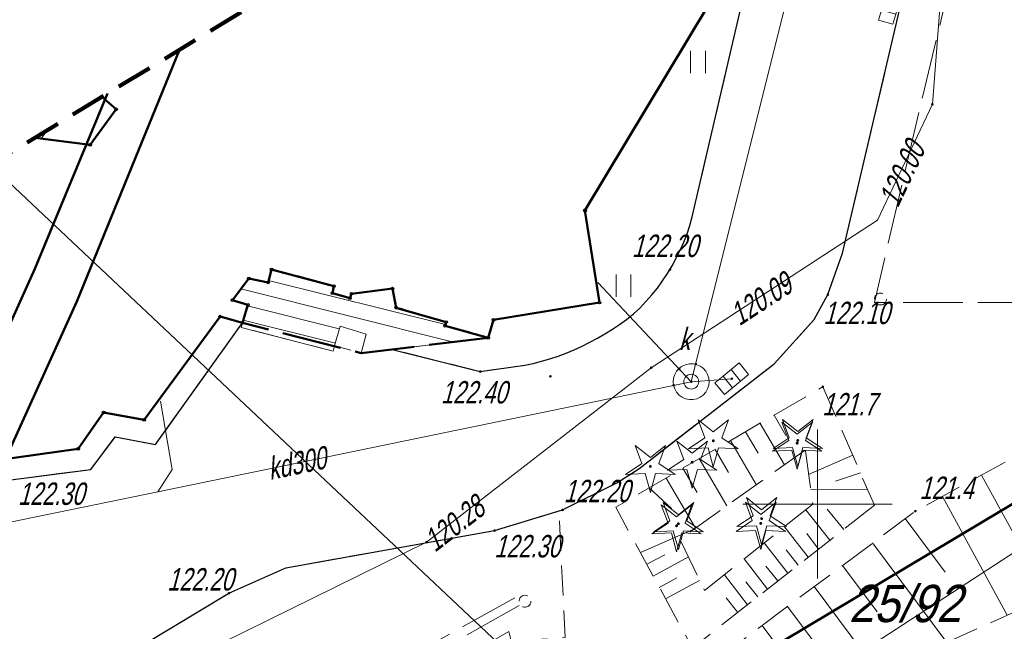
# Model space of a CAD drawing. Extents: x 7463256 to 7464485, y 5957341 to 5958260.
# Tile 212 of 256: x 7464073 to 7464106, y 5957896 to 5957916. Entities that reach past the tile are written whole.
import ezdxf
from ezdxf import colors
from ezdxf.entities.mleader import LeaderData, LeaderLine
from ezdxf.enums import TextEntityAlignment as Align
from ezdxf.math import Vec2, Vec3

# ---------------------------------------------------------------- set-up
doc = ezdxf.new("R2010")
doc.units = 0
doc.header["$MEASUREMENT"] = 0
for name, pattern in [('1.5_0.5', [2, 1.5, -0.5]), ('4', [1.8, 1.2, -0.6]), ('l219_500', [0]), ('mz1.0_0.5', [1.5, 1, -0.5]), ('mz1.25_0.5', [1.75, 1.25, -0.5]), ('mz2.0_0.5', [2.5, 2, -0.5])]:
    doc.linetypes.add(name, pattern=pattern)
doc.layers.get('0').update_dxf_attribs({"color": 2, "linetype": 'CONTINUOUS', "lineweight": 5})
for name, color, linetype in [('000 Inne (niezydentyfikowane)', 7, 'CONTINUOUS'), ('203-Punkt załamania granicy działki nie stabilizowany', 7, 'CONTINUOUS'), ('211-Nr działki', 7, 'CONTINUOUS'), ('219-Linia granicy', 7, 'CONTINUOUS'), ('312-Budynek (powierzchnia)', 7, 'CONTINUOUS'), ('352-schody (powierzchnia)', 7, 'CONTINUOUS'), ('chodnik (powierzchnia)', 7, 'CONTINUOUS'), ('drzewo iglaste (punkt)', 7, 'CONTINUOUS'), ('jezdnia (powierzchnia)', 7, 'CONTINUOUS'), ('komora podziemna - przewód kanalizacyjny (powierzchnia)', 7, 'CONTINUOUS'), ('kratka ściekowa (punkt)', 7, 'CONTINUOUS'), ('krawężnik (linia)', 7, 'CONTINUOUS'), ('nawis - blok budynku (powierzchnia)', 7, 'CONTINUOUS'), ('Obszar opracowania', 7, 'CONTINUOUS'), ('przewód elektroenergetyczny (linia)', 7, 'CONTINUOUS'), ('przewód elektroenergetyczny - projektowany lub w budowie (linia) - ob. projektowany', 7, 'CONTINUOUS'), ('przewód kanalizacyjny (linia)', 7, 'CONTINUOUS'), ('przewód kanalizacyjny (linia)-Atr1', 7, 'CONTINUOUS'), ('przewód wodociągowy (linia)', 7, 'CONTINUOUS'), ('Punkt budynku', 7, 'CONTINUOUS'), ('punkt o określonej wysokości (sieć kanalizacyjna)', 7, 'CONTINUOUS'), ('punkt o określonej wysokości (sieć wodociągowa)', 7, 'CONTINUOUS'), ('punkt o określonej wysokości (sieć wodociągowa)-Atr2', 7, 'CONTINUOUS'), ('punkt wysokościowy naturalny', 7, 'CONTINUOUS'), ('punkt wysokościowy naturalny-Atr2', 7, 'CONTINUOUS'), ('punkt wysokościowy sztuczny', 7, 'CONTINUOUS'), ('punkt wysokościowy sztuczny-Atr2', 7, 'CONTINUOUS'), ('skarpa nieumocniona (powierzchnia)', 7, 'CONTINUOUS'), ('trawnik (powierzchnia)', 7, 'CONTINUOUS'), ('trawnik (powierzchnia) - symbol', 7, 'CONTINUOUS'), ('urządzenie techniczne projektowane lub w budowie (sieć elektroenergetyczna) - punkt - ob. projektowany', 7, 'CONTINUOUS'), ('Wstawianie ramki sekcyjnej z opisem', 7, 'CONTINUOUS'), ('właz okrągły - siec kanalizacyjna (punkt)', 7, 'CONTINUOUS'), ('właz okrągły - siec kanalizacyjna (punkt)-Atr17', 7, 'CONTINUOUS')]:
    doc.layers.add(name, color=color, linetype=linetype)
doc.layers.add('OBMBS-21-18876-opis proj', color=1, linetype='CONTINUOUS', lineweight=18)
doc.styles.get("Standard").update_dxf_attribs({"font": 'txt', "width": 0.75})

# ---------------------------------------------------------------- blocks, each defined once
blk = doc.blocks.new('PW02')
at = {"linetype": 'Continuous', "lineweight": 13}
h = blk.add_hatch(color=0, dxfattribs=at)
edge = h.paths.add_edge_path()
edge.add_arc((0, 0), 0.045, 0, 360)
blk = doc.blocks.new('PW01')
at = {"linetype": 'Continuous', "lineweight": 13}
h = blk.add_hatch(color=0, dxfattribs=at)
edge = h.paths.add_edge_path()
edge.add_arc((0, 0), 0.045, 0, 360)
blk = doc.blocks.new('OP011')
at = {"linetype": 'Continuous', "lineweight": 13}
h = blk.add_hatch(color=0, dxfattribs=at)
edge = h.paths.add_edge_path()
edge.add_arc((0, 0), 0.05, 0, 360)
at = {"color": 0, "linetype": 'Continuous', "lineweight": 13}
for p, q in [((-0.283, 0.093), (-0.512, 0.706)), ((-0.512, 0.706), (0, 0.299)), ((0, 0.299), (0.512, 0.706)), ((0.512, 0.706), (0.283, 0.093)), ((-0.828, -0.268), (-0.283, 0.093)), ((0.283, 0.093), (0.828, -0.268)), ((-0.175, -0.24), (-0.828, -0.268)), ((0, -0.87), (-0.175, -0.24)), ((0.175, -0.24), (0, -0.87)), ((0.828, -0.268), (0.175, -0.24))]:
    blk.add_line(p, q, dxfattribs=at)
blk = doc.blocks.new('US22')
at = {"color": 0, "linetype": 'Continuous', "lineweight": 13}
blk.add_circle((0, 0), 0.25, dxfattribs=at)
blk = doc.blocks.new('US05')
at = {"color": 0, "linetype": 'Continuous', "lineweight": 13}
for p, q in [((-0.525, -0.25), (-0.525, 0.25)), ((-0.525, 0.25), (-0.175, 0.25)), ((-0.175, -0.25), (-0.175, 0.25)), ((-0.175, 0.25), (0.175, 0.25)), ((0.175, -0.25), (0.175, 0.25)), ((0.175, 0.25), (0.525, 0.25)), ((0.525, -0.25), (0.525, 0.25)), ((-0.525, -0.25), (-0.175, -0.25)), ((-0.175, -0.25), (0.175, -0.25)), ((0.175, -0.25), (0.525, -0.25))]:
    blk.add_line(p, q, dxfattribs=at)
blk = doc.blocks.new('TU04')
at = {"color": 0, "linetype": 'Continuous', "lineweight": 13}
for p, q in [((0, 0), (0, 0.75)), ((0.5, 0), (0.5, 0.75))]:
    blk.add_line(p, q, dxfattribs=at)
blk = doc.blocks.new('US01P')
at = {"color": 0, "linetype": 'Continuous', "lineweight": 13}
for points in [[(0.082, 0.181), (0.072, 0.186), (0.034, 0.197), (-0.006, 0.2), (-0.046, 0.194), (-0.084, 0.182), (-0.118, 0.161), (-0.148, 0.135), (-0.172, 0.103), (-0.189, 0.066), (-0.198, 0.028), (-0.2, -0.001)], [(-0.082, -0.182), (-0.061, -0.191), (-0.022, -0.199), (0.018, -0.199), (0.057, -0.192), (0.094, -0.177), (0.127, -0.155), (0.155, -0.126), (0.177, -0.093), (0.192, -0.056), (0.199, -0.016), (0.2, 0)]]:
    blk.add_lwpolyline(points, dxfattribs=at)
blk = doc.blocks.new('203')
at = {"linetype": 'Continuous', "lineweight": 0}
h = blk.add_hatch(color=0, dxfattribs=at)
edge = h.paths.add_edge_path()
edge.add_arc((0, 0), 0.045, 0, 360)
blk = doc.blocks.new('PUNKTBUD')
at = {"color": 0}
blk.add_circle((0, 0), 0.045, dxfattribs=at)

msp = doc.modelspace()

# ---------------------------------------------------------------- linework, layer by layer
at = {"layer": '000 Inne (niezydentyfikowane)', "color": 7, "linetype": 'Continuous', "lineweight": 13}
for p, q in [((7464098.55, 5957902.98), (7464098.94, 5957902.3)), ((7464098.08, 5957902.7), (7464098.89, 5957901.31)), ((7464097.59, 5957902.42), (7464098.01, 5957901.7)), ((7464097.09, 5957902.13), (7464097.95, 5957900.65)), ((7464096.57, 5957901.83), (7464097.02, 5957901.06)), ((7464101.18, 5957901.64), (7464099.7, 5957900.99)), ((7464096.04, 5957901.52), (7464096.96, 5957899.94)), ((7464095.49, 5957901.2), (7464095.97, 5957900.39)), ((7464101.44, 5957901.04), (7464100.61, 5957900.77)), ((7464105.5, 5957900.97), (7464106.61, 5957898.93)), ((7464094.93, 5957900.87), (7464095.91, 5957899.19)), ((7464094.36, 5957900.54), (7464095.11, 5957899.85)), ((7464101.68, 5957900.49), (7464099.77, 5957900.5)), ((7464104.19, 5957900.25), (7464106.36, 5957896.27)), ((7464100.42, 5957898.79), (7464099.61, 5957899.81)), ((7464100.88, 5957899.15), (7464100.33, 5957899.83)), ((7464102.94, 5957899.51), (7464104.28, 5957897.72)), ((7464094.07, 5957898.37), (7464095.86, 5957899.16)), ((7464099.69, 5957898.22), (7464098.89, 5957899.24)), ((7464100.04, 5957898.49), (7464099.64, 5957899.01)), ((7464099.01, 5957897.68), (7464098.21, 5957898.7)), ((7464101.85, 5957898.7), (7464104.34, 5957895.36)), ((7464094.28, 5957897.98), (7464094.88, 5957898.3)), ((7464099.35, 5957897.95), (7464098.95, 5957898.46)), ((7464094.5, 5957897.58), (7464095.68, 5957898.23)), ((7464098.33, 5957897.15), (7464097.54, 5957898.16)), ((7464100.84, 5957897.94), (7464102, 5957896.38)), ((7464097.66, 5957896.62), (7464096.88, 5957897.63)), ((7464098.67, 5957897.42), (7464098.27, 5957897.92)), ((7464094.7, 5957897.2), (7464095.29, 5957897.52)), ((7464094.91, 5957896.82), (7464096.05, 5957897.44)), ((7464098, 5957896.89), (7464097.6, 5957897.39)), ((7464099.89, 5957897.23), (7464102.06, 5957894.32)), ((7464097.33, 5957896.36), (7464096.94, 5957896.86)), ((7464099, 5957896.56), (7464100.02, 5957895.19)), ((7464098.15, 5957895.93), (7464100.08, 5957893.36))]:
    msp.add_line(p, q, dxfattribs=at)
at = {"layer": '219-Linia granicy', "color": 3, "linetype": 'l219_500', "lineweight": 50, "flags": 128}
for points in [[(7464078.618, 5957915.228), (7464075.18, 5957906.79)], [(7464076.212, 5957913.76), (7464073.77, 5957907.88)], [(7464073.77, 5957907.88), (7464065.27, 5957889.01)], [(7464075.18, 5957906.79), (7464066.83, 5957888.36)]]:
    msp.add_lwpolyline(points, dxfattribs=at)
at = {"layer": '312-Budynek (powierzchnia)', "color": 7, "linetype": 'Continuous', "lineweight": 50, "flags": 128}
for points in [[(7464097.05, 5957917.91), (7464092.21, 5957909.84)], [(7464076.5, 5957913.23), (7464076.024, 5957913.645)], [(7464075.63, 5957912.04), (7464076.5, 5957913.23)], [(7464073.785, 5957912.28), (7464075.63, 5957912.04)], [(7464092.21, 5957909.84), (7464092.7, 5957906.75)], [(7464081.71, 5957907.86), (7464081.59, 5957907.43)], [(7464083.79, 5957907.3), (7464081.71, 5957907.86)], [(7464080.94, 5957907.56), (7464080.4, 5957906.83)], [(7464081.59, 5957907.43), (7464080.94, 5957907.56)], [(7464083.75, 5957907.07), (7464083.79, 5957907.3)], [(7464085.76, 5957907.22), (7464084.39, 5957907.05)], [(7464085.88, 5957906.58), (7464085.76, 5957907.22)], [(7464084.33, 5957906.9), (7464083.75, 5957907.07)], [(7464084.39, 5957907.05), (7464084.33, 5957906.9)], [(7464080.4, 5957906.83), (7464080.91, 5957906.68)], [(7464080.91, 5957906.68), (7464080.73, 5957906.07)], [(7464087.56, 5957906.1), (7464085.88, 5957906.58)], [(7464092.7, 5957906.75), (7464089.14, 5957906.17)], [(7464079.98, 5957906.28), (7464077.44, 5957902.82)], [(7464080.73, 5957906.07), (7464079.98, 5957906.28)], [(7464087.52, 5957905.97), (7464087.56, 5957906.1)], [(7464088.97, 5957905.57), (7464087.52, 5957905.97)], [(7464089.14, 5957906.17), (7464088.97, 5957905.57)], [(7464076.08, 5957903.07), (7464075.23, 5957901.85)], [(7464077.44, 5957902.82), (7464076.08, 5957903.07)], [(7464075.23, 5957901.85), (7464072.51, 5957901.47)]]:
    msp.add_lwpolyline(points, dxfattribs=at)
at = {"layer": '352-schody (powierzchnia)', "color": 7, "linetype": 'Continuous', "lineweight": 18, "flags": 128}
for points in [[(7464073.99, 5957912.25), (7464073.78, 5957912.28), (7464074.19, 5957912.52)], [(7464073.99, 5957912.25), (7464073.78, 5957912.28), (7464074.19, 5957912.52)], [(7464083.79, 5957907.3), (7464083.75, 5957907.07), (7464084.33, 5957906.9), (7464084.39, 5957907.05), (7464085.76, 5957907.22), (7464085.88, 5957906.58), (7464087.56, 5957906.1), (7464087.52, 5957905.97), (7464088.97, 5957905.57), (7464084.71, 5957905.06), (7464084.88, 5957905.69), (7464084, 5957905.96), (7464083.82, 5957905.3), (7464083.77, 5957905.12), (7464080.69, 5957905.92), (7464080.73, 5957906.07), (7464080.91, 5957906.68), (7464080.4, 5957906.83), (7464080.94, 5957907.56), (7464081.59, 5957907.43), (7464081.71, 5957907.86)], [(7464083.79, 5957907.3), (7464083.75, 5957907.07), (7464084.33, 5957906.9), (7464084.39, 5957907.05), (7464085.76, 5957907.22), (7464085.88, 5957906.58), (7464087.56, 5957906.1), (7464087.52, 5957905.97), (7464088.97, 5957905.57), (7464084.71, 5957905.06), (7464084.88, 5957905.69), (7464084, 5957905.96), (7464083.82, 5957905.3), (7464083.77, 5957905.12), (7464080.69, 5957905.92), (7464080.73, 5957906.07), (7464080.91, 5957906.68), (7464080.4, 5957906.83), (7464080.94, 5957907.56), (7464081.59, 5957907.43), (7464081.71, 5957907.86)]]:
    msp.add_lwpolyline(points, close=True, dxfattribs=at)
for points in [[(7464080.68, 5957907.208), (7464087.802, 5957905.43)], [(7464081.608, 5957907.493), (7464087.533, 5957906.013)], [(7464080.898, 5957906.639), (7464083.976, 5957905.872)], [(7464080.756, 5957906.159), (7464083.844, 5957905.389)]]:
    msp.add_lwpolyline(points, dxfattribs=at)
at = {"layer": 'chodnik (powierzchnia)', "color": 7, "linetype": 'mz1.0_0.5', "lineweight": 18, "flags": 128}
msp.add_lwpolyline([(7464089.74, 5957895.41), (7464089.66, 5957895.73), (7464080.86, 5957890.64), (7464077.84, 5957888.83), (7464075.74, 5957889.45), (7464066.88, 5957888.94), (7464080.28, 5957897.01), (7464082.18, 5957897.86), (7464089.18, 5957899.11), (7464091.34, 5957899.76), (7464091.54, 5957895.52)], close=True, dxfattribs=at)
at = {"layer": 'jezdnia (powierzchnia)', "color": 7, "linetype": '1.5_0.5', "lineweight": 18, "flags": 128}
for points in [[(7464056.84, 5957884.92), (7464061.78, 5957883.33), (7464062.55, 5957885.25), (7464063.39, 5957886.39), (7464064.43, 5957887.35), (7464065.91, 5957888.36), (7464066.88, 5957888.94), (7464080.28, 5957897.01), (7464082.18, 5957897.86), (7464089.18, 5957899.11), (7464091.34, 5957899.76), (7464091.46, 5957899.8), (7464093.28, 5957900.71), (7464094.01, 5957901.18), (7464098.55, 5957904.7), (7464099.89, 5957906.18), (7464100.35, 5957907.02), (7464100.84, 5957908.41), (7464106.19, 5957931.24), (7464106.253, 5957932.084)], [(7464085.75, 5957905.18), (7464088.7, 5957904.44), (7464090.19, 5957904.65), (7464090.47, 5957904.71), (7464090.75, 5957904.79), (7464091.03, 5957904.87), (7464091.31, 5957904.96), (7464091.58, 5957905.06), (7464091.85, 5957905.17), (7464092.11, 5957905.29), (7464092.37, 5957905.42), (7464092.63, 5957905.56), (7464092.88, 5957905.7), (7464093.13, 5957905.86), (7464093.37, 5957906.02), (7464093.6, 5957906.19), (7464093.83, 5957906.37), (7464094.05, 5957906.57), (7464094.25, 5957906.79), (7464094.45, 5957907.01), (7464094.64, 5957907.24), (7464094.81, 5957907.48), (7464094.98, 5957907.73), (7464095.13, 5957907.98), (7464095.27, 5957908.24), (7464095.4, 5957908.51), (7464095.52, 5957908.78), (7464095.63, 5957909.06), (7464095.72, 5957909.34), (7464095.8, 5957909.63), (7464099.88, 5957927.13), (7464099.92, 5957927.43), (7464099.93, 5957928.07), (7464099.907, 5957928.213)], [(7464071.134, 5957910.663), (7464069.41, 5957908.35), (7464069.97, 5957907.13), (7464069.17, 5957906.11), (7464069.58, 5957902.78), (7464072.27, 5957900.72), (7464075.65, 5957901.16), (7464076.47, 5957902.25), (7464077.82, 5957902), (7464080.73, 5957906.07), (7464080.69, 5957905.92), (7464083.77, 5957905.12), (7464083.82, 5957905.3), (7464084.71, 5957905.06), (7464085.75, 5957905.18)]]:
    msp.add_lwpolyline(points, dxfattribs=at)
at = {"layer": 'komora podziemna - przewód kanalizacyjny (powierzchnia)', "color": 34, "linetype": 'Continuous', "lineweight": 18, "flags": 128}
msp.add_lwpolyline([(7464096.37, 5957904.1), (7464096.36, 5957903.98), (7464096.32, 5957903.86), (7464096.26, 5957903.75), (7464096.17, 5957903.65), (7464096.07, 5957903.58), (7464095.96, 5957903.53), (7464095.83, 5957903.5), (7464095.71, 5957903.5), (7464095.58, 5957903.53), (7464095.47, 5957903.58), (7464095.37, 5957903.65), (7464095.28, 5957903.75), (7464095.22, 5957903.86), (7464095.18, 5957903.98), (7464095.17, 5957904.1), (7464095.18, 5957904.22), (7464095.22, 5957904.34), (7464095.28, 5957904.45), (7464095.37, 5957904.55), (7464095.47, 5957904.62), (7464095.58, 5957904.67), (7464095.71, 5957904.7), (7464095.83, 5957904.7), (7464095.96, 5957904.67), (7464096.07, 5957904.62), (7464096.17, 5957904.55), (7464096.26, 5957904.45), (7464096.32, 5957904.34), (7464096.36, 5957904.22)], close=True, dxfattribs=at)
at = {"layer": 'krawężnik (linia)', "color": 7, "linetype": 'Continuous', "lineweight": 30, "flags": 128}
msp.add_lwpolyline([(7464065.91, 5957888.36), (7464080.28, 5957897.01), (7464082.18, 5957897.86), (7464089.18, 5957899.11), (7464091.46, 5957899.8), (7464093.28, 5957900.71), (7464094.01, 5957901.18), (7464098.55, 5957904.7), (7464099.89, 5957906.18), (7464100.35, 5957907.02), (7464100.84, 5957908.41), (7464106.19, 5957931.24)], dxfattribs=at)
at = {"layer": 'krawężnik (linia)', "color": 7, "linetype": 'Continuous', "lineweight": 25, "flags": 128}
for points in [[(7464085.75, 5957905.18), (7464088.7, 5957904.44), (7464090.19, 5957904.65), (7464090.47, 5957904.71), (7464090.75, 5957904.79), (7464091.03, 5957904.87), (7464091.31, 5957904.96), (7464091.58, 5957905.06), (7464091.85, 5957905.17), (7464092.11, 5957905.29), (7464092.37, 5957905.42), (7464092.63, 5957905.56), (7464092.88, 5957905.7), (7464093.13, 5957905.86), (7464093.37, 5957906.02), (7464093.6, 5957906.19), (7464093.83, 5957906.37), (7464094.05, 5957906.57), (7464094.25, 5957906.79), (7464094.45, 5957907.01), (7464094.64, 5957907.24), (7464094.81, 5957907.48), (7464094.98, 5957907.73), (7464095.13, 5957907.98), (7464095.27, 5957908.24), (7464095.4, 5957908.51), (7464095.52, 5957908.78), (7464095.63, 5957909.06), (7464095.72, 5957909.34), (7464095.8, 5957909.63), (7464099.88, 5957927.13)], [(7464071.134, 5957910.663), (7464069.41, 5957908.35), (7464069.97, 5957907.13), (7464069.17, 5957906.11), (7464069.58, 5957902.78), (7464072.27, 5957900.72), (7464075.65, 5957901.16), (7464076.47, 5957902.25), (7464077.82, 5957902), (7464080.73, 5957906.07)]]:
    msp.add_lwpolyline(points, dxfattribs=at)
at = {"layer": 'nawis - blok budynku (powierzchnia)', "color": 7, "linetype": 'mz2.0_0.5', "lineweight": 50, "flags": 128}
msp.add_lwpolyline([(7464088.97, 5957905.57), (7464084.71, 5957905.06), (7464080.73, 5957906.07), (7464080.91, 5957906.68), (7464080.4, 5957906.83), (7464080.94, 5957907.56), (7464081.59, 5957907.43), (7464081.71, 5957907.86), (7464083.79, 5957907.3), (7464083.75, 5957907.07), (7464084.33, 5957906.9), (7464084.39, 5957907.05), (7464085.76, 5957907.22), (7464085.88, 5957906.58), (7464087.56, 5957906.1), (7464087.52, 5957905.97)], close=True, dxfattribs=at)
at = {"layer": 'Obszar opracowania', "color": 132, "linetype": '4', "lineweight": 200, "flags": 128}
msp.add_lwpolyline([(7463648.63, 5957598.42), (7463381.17, 5957559), (7463352.31, 5957567.45), (7463255.88, 5957568.85), (7463280.41, 5957340.9), (7463468.95, 5957378.08), (7463536.66, 5957509.53), (7463626.95, 5957460.4), (7463653.5, 5957411.27), (7463734.5, 5957471.02), (7463879.22, 5957698.07), (7464314.97, 5957939.96), (7464470.72, 5957945.23), (7464483.34, 5958244.06), (7464262.86, 5958260.06), (7464240.11, 5958013.73), (7463789.91, 5957739.13), (7463712.41, 5957593.35)], close=True, dxfattribs=at)
at = {"layer": 'przewód elektroenergetyczny (linia)', "color": 1, "linetype": 'Continuous', "lineweight": 18, "flags": 128}
msp.add_lwpolyline([(7463940.57, 5957795.91), (7463943.95, 5957798.07), (7463947.77, 5957800.52), (7463956.72, 5957805.44), (7463968.14, 5957811.88), (7463974.88, 5957815.77), (7463989.87, 5957824.65), (7463994.07, 5957827.04), (7463997.53, 5957829.04), (7464004.46, 5957833.04), (7464015.08, 5957839.22), (7464033.55, 5957850.74), (7464041.34, 5957855.23), (7464060.73, 5957867.36), (7464076.97, 5957878.65), (7464094.2, 5957890.23), (7464099.12, 5957893.51), (7464116.3, 5957904.7), (7464136.98, 5957918.51), (7464147.1, 5957924.98), (7464187.29, 5957950.12)], dxfattribs=at)
at = {"layer": 'przewód elektroenergetyczny - projektowany lub w budowie (linia) - ob. projektowany', "color": 1, "linetype": 'mz2.0_0.5', "lineweight": 18, "flags": 128}
for points in [[(7464107.175, 5957932.646), (7464107.32, 5957930.73), (7464107.38, 5957929.83), (7464105.34, 5957921.23), (7464103.53, 5957913.68), (7464101.91, 5957906.76), (7464113.3, 5957906.76), (7464118.68, 5957909.84), (7464120.31, 5957908.36), (7464117.23, 5957913.75), (7464116.85, 5957922.64), (7464119.28, 5957923.86), (7464119.98, 5957922.64), (7464134.09, 5957930.81), (7464134.05, 5957931.99), (7464135.65, 5957929.11), (7464137.81, 5957925.46), (7464140.59, 5957918.19)], [(7464079.34, 5957891.37), (7464079.96, 5957891.75), (7464080.4, 5957891.61), (7464090.01, 5957896.94)], [(7464090, 5957896.6), (7464079.39, 5957890.57), (7464073.06, 5957889.93), (7464067.2, 5957886.51), (7464064.94, 5957878.56), (7464063.33, 5957872.87)]]:
    msp.add_lwpolyline(points, dxfattribs=at)
at = {"layer": 'przewód kanalizacyjny (linia)', "color": 34, "linetype": 'Continuous', "lineweight": 18, "flags": 128}
for points in [[(7464095.77, 5957904.1), (7464098.81, 5957916.26), (7464099, 5957917.02), (7464102.13, 5957929.56), (7464102.126, 5957929.566)], [(7464095.77, 5957904.1), (7464092.64, 5957907.42)], [(7464063.8, 5957897.51), (7464077.9, 5957900.41), (7464095.77, 5957904.1)], [(7464095.77, 5957904.1), (7464097.13, 5957904.2)], [(7464077.9, 5957900.41), (7464078.38, 5957901.16), (7464077.98, 5957903.45)]]:
    msp.add_lwpolyline(points, dxfattribs=at)
at = {"layer": 'przewód wodociągowy (linia)', "color": 5, "linetype": 'Continuous', "lineweight": 18, "flags": 128}
msp.add_lwpolyline([(7464057.66, 5957868.47), (7464059.15, 5957869.31), (7464061.66, 5957879.46), (7464064.92, 5957888.02), (7464067.51, 5957888.76), (7464077.78, 5957894.23), (7464086.9, 5957898.72), (7464094.43, 5957904.57), (7464102.01, 5957909.52), (7464103.85, 5957913.4), (7464104.8, 5957925.79), (7464104.058, 5957930.745)], dxfattribs=at)
at = {"layer": 'skarpa nieumocniona (powierzchnia)', "color": 7, "linetype": 'mz1.25_0.5', "lineweight": 18, "flags": 128}
for points in [[(7464127.93, 5957943.68), (7464125.58, 5957935.23), (7464120.81, 5957931.41), (7464116.74, 5957926.46), (7464115.41, 5957922.34), (7464119.31, 5957921.57), (7464122.91, 5957912.71), (7464119.6, 5957904.82), (7464113.14, 5957899.33), (7464102.39, 5957894.48), (7464092.09, 5957889.49), (7464090.54, 5957892.38), (7464096.29, 5957894.54), (7464103.28, 5957899.76), (7464114.61, 5957905.93), (7464118.77, 5957912.57), (7464116.55, 5957918.16), (7464113.51, 5957918.91), (7464110.86, 5957928.45), (7464116.91, 5957935.15), (7464118.4, 5957938.71), (7464118.93, 5957939.82), (7464127.45, 5957945.01)], [(7464101.91, 5957899.96), (7464095.81, 5957895.17), (7464093.24, 5957899.89), (7464100.18, 5957903.93)], [(7464099.59, 5957901.81), (7464095.39, 5957898.82), (7464096.22, 5957897.1), (7464099.84, 5957900)]]:
    msp.add_lwpolyline(points, close=True, dxfattribs=at)
at = {"layer": 'trawnik (powierzchnia)', "color": 7, "linetype": 'mz1.0_0.5', "lineweight": 18, "flags": 128}
for points in [[(7464099.93, 5957928.07), (7464099.92, 5957927.43), (7464099.88, 5957927.13), (7464095.8, 5957909.63), (7464095.72, 5957909.34), (7464095.63, 5957909.06), (7464095.52, 5957908.78), (7464095.4, 5957908.51), (7464095.27, 5957908.24), (7464095.13, 5957907.98), (7464094.98, 5957907.73), (7464094.81, 5957907.48), (7464094.64, 5957907.24), (7464094.45, 5957907.01), (7464094.25, 5957906.79), (7464094.05, 5957906.57), (7464093.83, 5957906.37), (7464093.6, 5957906.19), (7464093.37, 5957906.02), (7464093.13, 5957905.86), (7464092.88, 5957905.7), (7464092.63, 5957905.56), (7464092.37, 5957905.42), (7464092.11, 5957905.29), (7464091.85, 5957905.17), (7464091.58, 5957905.06), (7464091.31, 5957904.96), (7464091.03, 5957904.87), (7464090.75, 5957904.79), (7464090.47, 5957904.71), (7464090.19, 5957904.65), (7464088.7, 5957904.44), (7464085.75, 5957905.18), (7464088.97, 5957905.57), (7464089.14, 5957906.17), (7464092.7, 5957906.75), (7464092.21, 5957909.84), (7464097.05, 5957917.91), (7464096.82, 5957926.33), (7464099.91, 5957928.21)], [(7464070.34, 5957908.24), (7464070.96, 5957907.05), (7464069.98, 5957905.9), (7464070.32, 5957903.11), (7464072.51, 5957901.47), (7464075.23, 5957901.85), (7464076.08, 5957903.07), (7464077.44, 5957902.82), (7464079.98, 5957906.28), (7464080.73, 5957906.07), (7464077.82, 5957902), (7464076.47, 5957902.25), (7464075.65, 5957901.16), (7464072.27, 5957900.72), (7464069.58, 5957902.78), (7464069.17, 5957906.11), (7464069.97, 5957907.13), (7464069.41, 5957908.35), (7464071.13, 5957910.66), (7464073.01, 5957911.81)]]:
    msp.add_lwpolyline(points, close=True, dxfattribs=at)
at = {"layer": 'Wstawianie ramki sekcyjnej z opisem', "color": 7, "linetype": 'Continuous', "lineweight": 13, "flags": 128}
for points in [[(7464100, 5957897.5), (7464100, 5957902.5)], [(7464097.5, 5957900), (7464102.5, 5957900)]]:
    msp.add_lwpolyline(points, dxfattribs=at)

# ---------------------------------------------------------------- block references
at = {"layer": '203-Punkt załamania granicy działki nie stabilizowany', "color": 3, "linetype": 'Continuous', "lineweight": 18}
for p in [(7464073.77, 5957907.88), (7464075.18, 5957906.79)]:
    msp.add_blockref('203', p, dxfattribs=at)
at = {"layer": 'drzewo iglaste (punkt)', "color": 94, "linetype": 'Continuous', "lineweight": 13}
for p in [(7464096.51, 5957902.12), (7464099.32, 5957902.04), (7464099.34, 5957902.13), (7464094.4, 5957901.26), (7464095.8, 5957901.4), (7464095.28, 5957899.27), (7464095.34, 5957899.34), (7464098.1, 5957899.35), (7464098.13, 5957899.51)]:
    msp.add_blockref('OP011', p, dxfattribs=at)
at = {"layer": 'kratka ściekowa (punkt)', "color": 7, "linetype": 'Continuous', "lineweight": 18}
for p, rotation in [((7464102.43, 5957916.66), 254.476), ((7464097.13, 5957904.2), 39.523)]:
    msp.add_blockref('US05', p, dxfattribs=dict(at, rotation=rotation))
at = {"layer": 'Punkt budynku', "color": 5, "linetype": 'Continuous', "lineweight": 18}
for p in [(7464076.5, 5957913.23), (7464075.63, 5957912.04), (7464092.21, 5957909.84), (7464081.71, 5957907.86), (7464080.94, 5957907.56), (7464081.59, 5957907.43), (7464083.79, 5957907.3), (7464085.76, 5957907.22), (7464080.4, 5957906.83), (7464083.75, 5957907.07), (7464084.33, 5957906.9), (7464084.39, 5957907.05), (7464080.91, 5957906.68), (7464085.88, 5957906.58), (7464092.7, 5957906.75), (7464079.98, 5957906.28), (7464089.14, 5957906.17), (7464080.73, 5957906.07), (7464087.52, 5957905.97), (7464087.56, 5957906.1), (7464088.97, 5957905.57), (7464076.08, 5957903.07), (7464077.44, 5957902.82), (7464075.23, 5957901.85)]:
    msp.add_blockref('PUNKTBUD', p, dxfattribs=at)
at = {"layer": 'punkt o określonej wysokości (sieć kanalizacyjna)', "color": 34, "linetype": 'Continuous', "lineweight": 13}
for p, rotation in [((7464095.37, 5957904.53), 313.312), ((7464095.92, 5957904.69), 75.96300000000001), ((7464097.13, 5957904.2), 39.523), ((7464095.18, 5957903.98), 11.667)]:
    msp.add_blockref('PW01', p, dxfattribs=dict(at, rotation=rotation))
for p in [(7464091.05, 5957904.28), (7464095.77, 5957904.1)]:
    msp.add_blockref('PW01', p, dxfattribs=at)
at = {"layer": 'punkt o określonej wysokości (sieć wodociągowa)', "color": 5, "linetype": 'Continuous', "lineweight": 13}
for p in [(7464103.85, 5957913.4), (7464094.43, 5957904.57), (7464086.9, 5957898.72)]:
    msp.add_blockref('PW01', p, dxfattribs=at)
at = {"layer": 'punkt wysokościowy naturalny', "color": 7, "linetype": 'Continuous', "lineweight": 13}
for p in [(7464100.18, 5957903.93), (7464103.28, 5957899.76)]:
    msp.add_blockref('PW01', p, dxfattribs=at)
at = {"layer": 'punkt wysokościowy sztuczny', "color": 7, "linetype": 'Continuous', "lineweight": 13}
for p in [(7464095.06, 5957907.86), (7464100.35, 5957907.02), (7464088.7, 5957904.44), (7464091.46, 5957899.8), (7464089.18, 5957899.11), (7464080.28, 5957897.01)]:
    msp.add_blockref('PW02', p, dxfattribs=at)
at = {"layer": 'trawnik (powierzchnia) - symbol', "color": 7, "linetype": 'Continuous', "lineweight": 18}
for p in [(7464095.75, 5957914.44), (7464093.25, 5957906.94)]:
    msp.add_blockref('TU04', p, dxfattribs=at)
at = {"layer": 'urządzenie techniczne projektowane lub w budowie (sieć elektroenergetyczna) - punkt - ob. projektowany', "color": 1, "linetype": 'Continuous', "lineweight": 18}
for p in [(7464102.11, 5957906.87), (7464090.2, 5957896.74)]:
    msp.add_blockref('US01P', p, dxfattribs=at)
at = {"layer": 'właz okrągły - siec kanalizacyjna (punkt)', "color": 7, "linetype": 'Continuous', "lineweight": 18}
msp.add_blockref('US22', (7464095.77, 5957904.1), dxfattribs=at)

# ---------------------------------------------------------------- texts
at = {"layer": '211-Nr działki', "color": 3, "linetype": 'Continuous', "lineweight": 18, "oblique": 15, "width": 0.9}
msp.add_text('25/92', height=1.25, dxfattribs=at).set_placement((7464101.05, 5957896.04))
at = {"layer": 'przewód kanalizacyjny (linia)-Atr1', "color": 34, "oblique": 15, "width": 0.72}
msp.add_text('kd300', height=0.75, rotation=11.667, dxfattribs=at).set_placement((7464081.58, 5957901.17), align=Align.MIDDLE_LEFT)
at = {"layer": 'punkt o określonej wysokości (sieć wodociągowa)-Atr2', "color": 5, "oblique": 15, "width": 0.72}
for s, rotation, p in [('120.00', 64.63, (7464102.69, 5957909.9)), ('120.09', 33.146, (7464097.38, 5957905.95)), ('120.28', 37.81, (7464087.18, 5957898.36))]:
    msp.add_text(s, height=0.75, rotation=rotation, dxfattribs=at).set_placement(p)
at = {"layer": 'punkt wysokościowy naturalny-Atr2', "color": 7, "oblique": 15, "width": 0.72}
for s, p in [('121.7', (7464100.16, 5957902.97)), ('121.4', (7464103.42, 5957900.17))]:
    msp.add_text(s, height=0.75, dxfattribs=at).set_placement(p)
at = {"layer": 'punkt wysokościowy sztuczny-Atr2', "color": 7, "oblique": 15, "width": 0.72}
for s, p in [('122.20', (7464093.78, 5957908.28)), ('122.10', (7464100.2, 5957906.03)), ('122.40', (7464087.38, 5957903.37)), ('122.30', (7464073.21, 5957899.97)), ('122.20', (7464091.5, 5957900.06)), ('122.30', (7464089.17, 5957898.21)), ('122.20', (7464078.21, 5957897.1))]:
    msp.add_text(s, height=0.75, dxfattribs=at).set_placement(p)
at = {"layer": 'właz okrągły - siec kanalizacyjna (punkt)-Atr17', "color": 7, "oblique": 15, "width": 0.72}
msp.add_text('k', height=0.75, dxfattribs=at).set_placement((7464095.36, 5957905.16))

# ---------------------------------------------------------------- next in the draw order: leaders
at = {"layer": 'OBMBS-21-18876-opis proj', "lineweight": 20}
ml = msp.add_multileader_mtext('Standard', dxfattribs=at)
ml.set_content('\\pxqc;{\\W0.9;\\fArial|b0|i0|c238|p34;proj. rura osłonowa DVK160\\PL=16m}', color=256)
ml.set_leader_properties()
ml.build(insert=Vec2(0, 0))
ml.multileader.update_dxf_attribs({"has_text_frame": 1, "text_right_attachment_type": 0, "dogleg_length": 0.36, "arrow_head_size": 1.3})
ctx = ml.context
ctx.base_point, ctx.char_height, ctx.arrow_head_size, ctx.landing_gap_size, ctx.plane_origin, ctx.plane_x_axis, ctx.plane_y_axis = Vec3(7464101.172, 5957938.748, -10.8), 1.3, 1.3, 0.09, Vec3(7464130.847, 5958036.104, -10.8), Vec3(0.765565, 0.643359), Vec3(-0.643359, 0.765565)
ctx.right_attachment = 0
notes = []
notes.append((ctx, [(0, (1, 1, 0), (7464100.896, 5957938.517, -10.8), (0.765565, 0.643359), 0.36, [(0, [(7464122.779, 5957904.547, -10.8)], 0, [])])]))
ctx.mtext.insert, ctx.mtext.text_direction, ctx.mtext.rotation, ctx.mtext.width, ctx.mtext.defined_height, ctx.mtext.alignment, ctx.mtext.flow_direction = Vec3(7464106.069, 5957943.727, -10.8), Vec3(0.765565, 0.643359), 0.698877, 15.23904, 27.692, 2, 5
ctx.mtext.has_bg_fill, ctx.mtext.bg_color, ctx.mtext.bg_scale_factor, ctx.mtext.bg_transparency, ctx.mtext.use_window_bg_color = 1, -1023410167, 1.5, 0, 1
for ctx, leaders in notes:
    for number, flags, end, landing, length, lines in leaders:
        leader = LeaderData()
        leader.index, (leader.has_last_leader_line, leader.has_dogleg_vector, leader.attachment_direction) = number, flags
        leader.last_leader_point, leader.dogleg_vector, leader.dogleg_length = Vec3(end), Vec3(landing), length
        for number, points, colour, breaks in lines:
            line = LeaderLine()
            line.index, line.vertices, line.color, line.breaks = number, Vec3.list(points), colors.encode_raw_color(colour), breaks
            leader.lines.append(line)
        ctx.leaders.append(leader)

# ---------------------------------------------------------------- next in the draw order: linework, layer by layer
at = {"layer": '219-Linia granicy', "color": 3, "linetype": 'l219_500', "lineweight": 50, "flags": 128}
msp.add_lwpolyline([(7464151.71, 5957927), (7464065.77, 5957875.65)], dxfattribs=at)

# ---------------------------------------------------------------- next in the draw order: leaders
at = {"layer": 'OBMBS-21-18876-opis proj', "color": 6, "lineweight": 20}
ml = msp.add_multileader_mtext('Standard', dxfattribs=at)
ml.set_content('\\pxqc;{\\W0.9;\\fArial|b0|i0|c238|p34;\\C6;istn. sieć kablowa SN\\PNAHKBA 3x120mm2\\Pdo unieczynnienia}', color=256)
ml.set_leader_properties()
ml.build(insert=Vec2(0, 0))
ml.multileader.update_dxf_attribs({"has_text_frame": 1, "text_right_attachment_type": 0, "dogleg_length": 0.36, "arrow_head_size": 1.3})
ctx = ml.context
ctx.base_point, ctx.char_height, ctx.arrow_head_size, ctx.landing_gap_size, ctx.plane_origin, ctx.plane_x_axis, ctx.plane_y_axis = Vec3(7464077.841, 5957925.885), 1.3, 1.3, 0.09, Vec3(7464109.921, 5958033.801), Vec3(0.765565, 0.643359), Vec3(-0.643359, 0.765565)
ctx.right_attachment, ctx.text_align_type = 0, 2
notes = []
notes.append((ctx, [(0, (1, 1, 0), (7464089.412, 5957936.723), (-0.765565, -0.643359), 0.36, [(0, [(7464124.4, 5957899.69)], 0, [])])]))
ctx.mtext.insert, ctx.mtext.text_direction, ctx.mtext.rotation, ctx.mtext.width, ctx.mtext.defined_height, ctx.mtext.alignment, ctx.mtext.flow_direction = Vec3(7464083.215, 5957931.514), Vec3(0.765565, 0.643359), 0.698877, 15.92296, 27.692, 2, 5
ctx.mtext.has_bg_fill, ctx.mtext.bg_color, ctx.mtext.bg_scale_factor, ctx.mtext.bg_transparency, ctx.mtext.use_window_bg_color = 1, -1023410167, 1.5, 0, 1
for ctx, leaders in notes:
    for number, flags, end, landing, length, lines in leaders:
        leader = LeaderData()
        leader.index, (leader.has_last_leader_line, leader.has_dogleg_vector, leader.attachment_direction) = number, flags
        leader.last_leader_point, leader.dogleg_vector, leader.dogleg_length = Vec3(end), Vec3(landing), length
        for number, points, colour, breaks in lines:
            line = LeaderLine()
            line.index, line.vertices, line.color, line.breaks = number, Vec3.list(points), colors.encode_raw_color(colour), breaks
            leader.lines.append(line)
        ctx.leaders.append(leader)

# ---------------------------------------------------------------- next in the draw order: leaders
at = {"layer": 'OBMBS-21-18876-opis proj', "lineweight": 20}
ml = msp.add_multileader_mtext('Standard', dxfattribs=at)
ml.set_content('\\pxqc;{\\W0.9;\\fArial|b0|i0|c238|p34;proj. przecisk mechaniczny SRS160\\PL=16m}', color=256)
ml.set_leader_properties()
ml.build(insert=Vec2(0, 0))
ml.multileader.update_dxf_attribs({"has_text_frame": 1, "text_right_attachment_type": 0, "dogleg_length": 0.36, "arrow_head_size": 1.3})
ctx = ml.context
ctx.base_point, ctx.char_height, ctx.arrow_head_size, ctx.landing_gap_size, ctx.plane_origin, ctx.plane_x_axis, ctx.plane_y_axis = Vec3(7464046.991, 5957907.735, -10.8), 1.3, 1.3, 0.09, Vec3(7464103.939, 5957982.765, -10.8), Vec3(0.765565, 0.643359), Vec3(-0.643359, 0.765565)
ctx.right_attachment, ctx.text_align_type = 0, 2
notes = []
notes.append((ctx, [(0, (1, 1, 0), (7464061.907, 5957921.133, -10.8), (-0.765565, -0.643359), 0.36, [(0, [(7464096.13, 5957888.906, -10.8)], 0, [])])]))
ctx.mtext.insert, ctx.mtext.text_direction, ctx.mtext.rotation, ctx.mtext.width, ctx.mtext.defined_height, ctx.mtext.alignment, ctx.mtext.flow_direction = Vec3(7464054.099, 5957914.571, -10.8), Vec3(0.765565, 0.643359), 0.698877, 19.94305, 27.692, 2, 5
ctx.mtext.has_bg_fill, ctx.mtext.bg_color, ctx.mtext.bg_scale_factor, ctx.mtext.bg_transparency, ctx.mtext.use_window_bg_color = 1, -1023410167, 1.5, 0, 1
for ctx, leaders in notes:
    for number, flags, end, landing, length, lines in leaders:
        leader = LeaderData()
        leader.index, (leader.has_last_leader_line, leader.has_dogleg_vector, leader.attachment_direction) = number, flags
        leader.last_leader_point, leader.dogleg_vector, leader.dogleg_length = Vec3(end), Vec3(landing), length
        for number, points, colour, breaks in lines:
            line = LeaderLine()
            line.index, line.vertices, line.color, line.breaks = number, Vec3.list(points), colors.encode_raw_color(colour), breaks
            leader.lines.append(line)
        ctx.leaders.append(leader)

doc.saveas('drawing.dxf')
